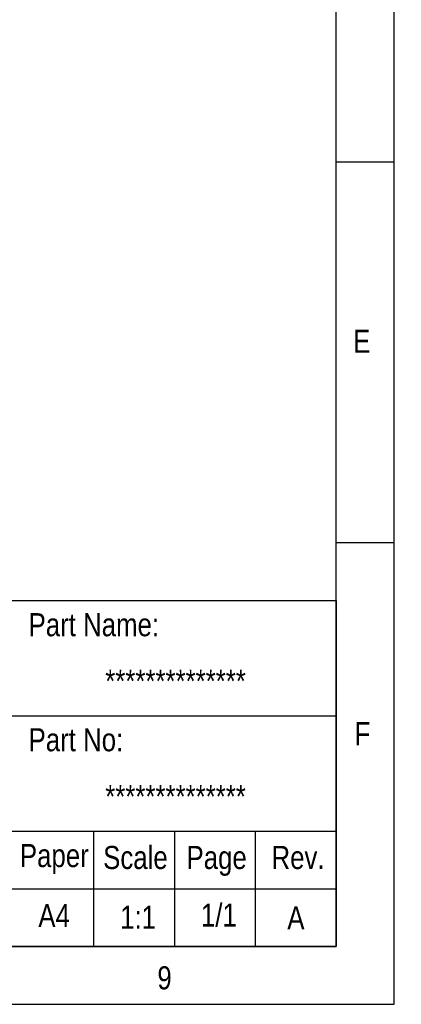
# Model space of a CAD drawing. Header units: millimetres. Extents: x 14844 to 15142, y 1964 to 2174.
# Tile 18 of 19: x 15109 to 15142, y 1964 to 2050. Entities that reach past the tile are written whole.
import ezdxf

# ---------------------------------------------------------------- set-up
doc = ezdxf.new("R2010")
doc.units = ezdxf.units.MM
doc.header["$LTSCALE"] = 30.734
doc.layers.add('04 \\M+2A4E5\\M+2A672', color=1, linetype='CONTINUOUS')
doc.layers.add('07 图框', color=15, linetype='CONTINUOUS')
doc.styles.add('ST1', font='arial.ttf', dxfattribs={"width": 0.8})

msp = doc.modelspace()

# ---------------------------------------------------------------- linework, layer by layer
at = {"layer": '07 图框'}
for p, q in [((15141.035, 1964.2673), (15141.035, 2174.2673)), ((15136.035, 1969.2673), (15136.035, 2169.2673)), ((15136.035, 2037.2673), (15141.035, 2037.2673)), ((15136.035, 2004.2673), (15141.035, 2004.2673)), ((15046.035, 1999.2673), (15136.035, 1999.2673)), ((15136.035, 1999.2673), (15136.035, 1969.2673)), ((15046.035, 1989.2673), (15136.035, 1989.2673)), ((15068.035, 1979.2673), (15136.035, 1979.2673)), ((15115.035, 1969.2673), (15115.035, 1979.2673)), ((15122.035, 1969.2673), (15122.035, 1979.2673)), ((15129.035, 1969.2673), (15129.035, 1979.2673)), ((15068.035, 1974.2673), (15136.035, 1974.2673)), ((14849.035, 1969.2673), (15136.035, 1969.2673)), ((15136.035, 1969.2673), (15068.035, 1969.2673)), ((14844.035, 1964.2673), (15141.035, 1964.2673))]:
    msp.add_line(p, q, dxfattribs=at)

# ---------------------------------------------------------------- texts
at = {"layer": '04 \\M+2A4E5\\M+2A672', "char_height": 2, "attachment_point": 1, "style": 'ST1'}
for s, insert, width in [('\\pi7.9853;**************', (15108.035, 1993.2736), 28), ('\\pi7.9853;**************', (15108.035, 1983.2736), 28), ('\\pi2.2733;1:1', (15115.035, 1972.8151), 7), ('\\pi2.2733;1/1', (15122.035, 1972.9994), 7), ('\\pi2.7529;A', (15129.035, 1972.759), 7)]:
    msp.add_mtext(s, dxfattribs=dict(at, insert=insert, width=width))
at = {"layer": '07 图框', "char_height": 2, "style": 'ST1'}
for s, insert, width, attachment_point in [('E', (15138.9791, 2022.7137), 4.124945, 3), ('Part Name:', (15109.3776, 1998.1571), 16.482527, 1), ('F', (15138.9791, 1988.7137), 4.124945, 3), ('Part No:', (15109.3776, 1988.1902), 16.482527, 1), ('\\pi0.58868;Paper', (15108.035, 1978.1571), 7, 1), ('\\pi0.80095;Scale', (15115.035, 1977.9883), 7, 1), ('\\pi1.0225;Page', (15122.035, 1977.9883), 7, 1), ('\\pi1.387;Rev.', (15129.035, 1977.9883), 7, 1), ('9', (15120.534, 1967.5629), 4.124945, 1)]:
    msp.add_mtext(s, dxfattribs=dict(at, insert=insert, width=width, attachment_point=attachment_point))
at = {"layer": '07 图框', "color": 15, "insert": (15108.035, 1972.9516), "char_height": 2, "width": 7, "attachment_point": 1, "style": 'ST1'}
msp.add_mtext('\\pi2.187;{\\C256;A4}', dxfattribs=at)

doc.saveas('drawing.dxf')
